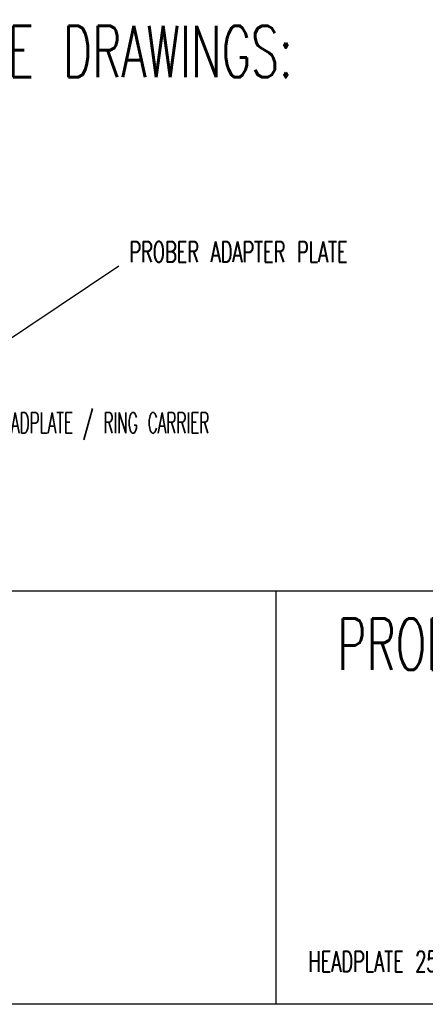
# Model space of a CAD drawing. Extents: x -1763 to 4575, y -3429 to 1051.
# Tile 26 of 174: x 401 to 716, y -2940 to -2177. Entities that reach past the tile are written whole.
import ezdxf

# ---------------------------------------------------------------- set-up
doc = ezdxf.new("R2010")
doc.units = 0
doc.layers.add('1', color=7, linetype='CONTINUOUS')
doc.styles.add('CONVERTER_1', font='txt.shx', dxfattribs={"width": 0.63})
doc.styles.add('CONVERTER_11', font='txt.shx', dxfattribs={"width": 0.54})
doc.dimstyles.get("Standard").update_dxf_attribs({"dimtxt": 0.18, "dimasz": 0.18, "dimexe": 0.18, "dimexo": 0.0625, "dimgap": 0.09, "dimtad": 0, "dimtih": 1, "dimtoh": 1, "dimdec": 4, "dimzin": 0, "dimtxsty": 'STANDARD', "dimcen": 0.09, "dimazin": 3, "dimtfac": 1, "dimtdec": 4, "dimtofl": 0, "dimtmove": 0, "dimatfit": 3, "dimtolj": 1, "dimtzin": 0})

# ---------------------------------------------------------------- blocks, each defined once
blk = doc.blocks.new('TEL', base_point=(780.314, -2926.795))
at = {"layer": '1', "color": 1, "style": 'CONVERTER_1', "width": 0.63}
blk.add_text('HEADPLATE 25mm / 40mm THICK', height=16, dxfattribs=at).set_placement((625.314, -2914.795))
blk = doc.blocks.new('TEXT__610', base_point=(-2000, -2800))
at = {"layer": '1', "color": 1, "linetype": 'CONTINUOUS'}
blk.add_line((4500, -2620), (-700, -2620), dxfattribs=at)
at = {"layer": '1', "color": 7, "linetype": 'CONTINUOUS'}
for p, q in [((600, -2620), (600, -2940)), ((600, -2940), (-700, -2940)), ((1900, -2940), (600, -2940))]:
    blk.add_line(p, q, dxfattribs=at)
at = {"layer": '1', "color": 7, "style": 'CONVERTER_1', "width": 0.63}
blk.add_text('PROBER SPECIFIC Z-STACK INFORMATION:', height=40, dxfattribs=at).set_placement((647.64, -2680.98))
at = {"layer": '1', "color": 7, "insert": (-652.36, -2753.98), "char_height": 40, "attachment_point": 7, "style": 'CONVERTER_1'}
blk.add_mtext('PROBER SPECIFIC Z-STACK INFORMATION:\\PNOT YET AVAILABLE', dxfattribs=at)
blk = doc.blocks.new('Z-STACK', base_point=(-660.97, -2583.47))
at = {"layer": '1', "color": 7, "style": 'CONVERTER_1', "width": 0.63}
blk.add_text('Z-STACK INFORMATION FOR 9.5" WPI (AUTO & MANUAL), SEE DRAWINGS:', height=40, dxfattribs=at).set_placement((-678.7, -2221.77))
at = {"layer": '1', "color": 1}
for s, style, width, p in [('PROBER ADAPTER PLATE', 'CONVERTER_1', 0.63, (486.49, -2365.08)), ('HEADPLATE / RING CARRIER', 'CONVERTER_11', 0.54, (379.54, -2497.44))]:
    blk.add_text(s, height=16, dxfattribs=dict(at, style=style, width=width)).set_placement(p)
at = {"layer": '1', "color": 1, "linetype": 'CONTINUOUS', "has_arrowhead": 0}
blk.add_leader([(381.4, -2432.66), (478.43, -2367.88)], dimstyle='Standard', dxfattribs=at)

msp = doc.modelspace()

# ---------------------------------------------------------------- block references
at = {"layer": '1'}
for name, p in [('TEXT__610', (-2000, -2800)), ('Z-STACK', (-660.97, -2583.47)), ('TEL', (780.31, -2926.79))]:
    msp.add_blockref(name, p, dxfattribs=at)

doc.saveas('drawing.dxf')
